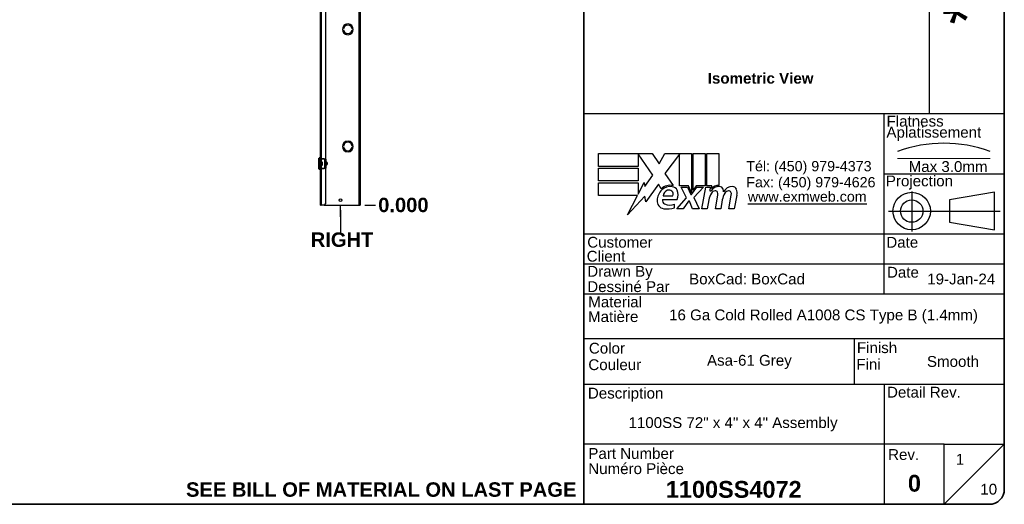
# Model space of a CAD drawing. Header units: inches. Extents: x 0 to 279, y -11 to 181.
# Tile 12 of 21: x 140 to 277, y 4 to 72. Entities that reach past the tile are written whole.
import ezdxf
from ezdxf.enums import TextEntityAlignment as Align

# ---------------------------------------------------------------- set-up
doc = ezdxf.new("R2010")
doc.units = ezdxf.units.IN
doc.header["$LTSCALE"] = 16.718028
doc.header["$MEASUREMENT"] = 0
doc.linetypes.add('CHAIN', pattern=[0.7087, 0.4724, -0.0591, 0.1181, -0.0591])
doc.linetypes.add('DASHED', pattern=[0.2067, 0.1654, -0.0413])
doc.layers.get('0').update_dxf_attribs({"lineweight": 25})
for name, color, linetype, lineweight in [('Centerline(ANSI)', 7, 'Continuous', 25), ('Dimensions(ANSI)', 7, 'Continuous', 25), ('Sketch Geometry(ANSI)', 7, 'Continuous', 25), ('Symbols(ANSI)', 7, 'Continuous', 25), ('Visible Edges(ANSI)', 7, 'Continuous', 25), ('Visible Tangent Edges(ANSI)', 7, 'Continuous', 25), ('Work Point(ANSI)', 7, 'Continuous', 25)]:
    doc.layers.add(name, color=color, linetype=linetype, lineweight=lineweight)
doc.styles.add('Current-ANSI', font='arial.ttf')
doc.styles.add('Dimension-ANSI', font='arialbd.ttf')
doc.styles.add('Text Style44', font='arialbd.ttf')
doc.styles.add('Text Style83', font='FRE3OF9X.TTF')
doc.dimstyles.new('INCH-ANSI', dxfattribs={"dimscale": 16.718028, "dimtxt": 0.12, "dimasz": 0.098425, "dimexe": 0.04, "dimexo": 0.04, "dimgap": 0.031496, "dimtad": 0, "dimtih": 1, "dimtoh": 1, "dimdec": 3, "dimrnd": 1e-08, "dimzin": 0, "dimdsep": 46, "dimtxsty": 'Dimension-ANSI', "dimcen": 0.09, "dimdle": 0.312, "dimclrd": 179, "dimclre": 179, "dimclrt": 7, "dimadec": 1, "dimazin": 0, "dimtfac": 1, "dimtdec": 3, "dimtofl": 0, "dimtmove": 0, "dimatfit": 3, "dimfxl": 1, "dimtolj": 1, "dimtzin": 4, "dimlwd": 25, "dimlwe": 25, "dimarcsym": 0})

# ---------------------------------------------------------------- blocks, each defined once
blk = doc.blocks.new('Title Blocks EXM - ANSI B')
for p, q in [((13.3719, 3.063), (13.3719, 3.17)), ((13.3719, 3.17), (13.8179, 3.17)), ((13.8239, 2.989), (13.7009, 3.1679)), ((13.7009, 3.1679), (13.7009, 3.063)), ((13.8179, 3.17), (13.8766, 3.0829)), ((13.8766, 3.0829), (13.9229, 3.17)), ((13.9229, 3.17), (14.1459, 3.17)), ((14.0459, 3.1658), (13.9239, 3.0025)), ((14.0459, 2.9005), (14.0459, 3.1658)), ((14.1459, 3.17), (14.1459, 2.8416)), ((14.1599, 3.17), (14.2589, 3.17)), ((14.1599, 2.866), (14.1599, 3.17)), ((14.2589, 3.17), (14.2589, 2.9005)), ((14.2729, 3.17), (14.3719, 3.17)), ((14.2729, 2.9005), (14.2729, 3.17)), ((14.3719, 3.17), (14.3719, 2.905)), ((13.7009, 3.063), (13.3719, 3.063)), ((13.3719, 3.049), (13.7009, 3.049)), ((13.3719, 2.942), (13.3719, 3.049)), ((13.7009, 3.049), (13.7009, 2.942)), ((13.7584, 2.8954), (13.8239, 2.989)), ((13.9239, 3.0025), (13.9929, 2.903)), ((13.7009, 2.942), (13.3719, 2.942)), ((13.3719, 2.82), (13.3719, 2.927)), ((13.3719, 2.927), (13.7009, 2.927)), ((13.7009, 2.831), (13.7519, 2.929)), ((13.7009, 2.927), (13.7009, 2.831)), ((13.7519, 2.929), (13.7584, 2.8954)), ((13.8699, 2.9145), (13.7651, 2.7677)), ((13.893, 2.876), (13.8699, 2.9145)), ((14.1209, 2.9005), (14.0459, 2.9005)), ((14.0589, 2.891), (14.1129, 2.891)), ((14.1049, 2.802), (14.0589, 2.891)), ((14.1129, 2.891), (14.1389, 2.8297)), ((14.1459, 2.8416), (14.1209, 2.9005)), ((14.1459, 2.8297), (14.1904, 2.891)), ((14.1849, 2.9005), (14.1599, 2.866)), ((14.2449, 2.891), (14.1639, 2.8026)), ((14.2589, 2.9005), (14.1849, 2.9005)), ((14.1904, 2.891), (14.2449, 2.891)), ((14.2319, 2.709), (14.264, 2.891)), ((14.264, 2.891), (14.3019, 2.891)), ((14.3139, 2.9005), (14.2729, 2.9005)), ((14.3019, 2.891), (14.2991, 2.859)), ((14.3121, 2.88), (14.3139, 2.9005)), ((13.6951, 2.82), (13.3719, 2.82)), ((13.6123, 2.661), (13.6951, 2.82)), ((13.7585, 2.815), (13.6123, 2.661)), ((13.7651, 2.7677), (13.7585, 2.815)), ((13.9049, 2.788), (14.0269, 2.788)), ((13.9099, 2.818), (13.9899, 2.818)), ((14.0229, 2.709), (14.1049, 2.802)), ((14.1389, 2.8297), (14.1459, 2.8297)), ((14.1639, 2.8026), (14.2089, 2.709)), ((14.2991, 2.859), (14.3087, 2.859)), ((14.3449, 2.709), (14.3651, 2.824)), ((14.4568, 2.709), (14.4771, 2.824)), ((14.523, 2.8232), (14.5008, 2.709)), ((14.0049, 2.718), (14.0049, 2.748)), ((14.0769, 2.709), (14.0229, 2.709)), ((14.1219, 2.774), (14.0769, 2.709)), ((14.1299, 2.774), (14.1219, 2.774)), ((14.1549, 2.709), (14.1299, 2.774)), ((14.2089, 2.709), (14.1549, 2.709)), ((14.2759, 2.709), (14.2319, 2.709)), ((14.2891, 2.784), (14.2759, 2.709)), ((14.3889, 2.709), (14.3449, 2.709)), ((14.4021, 2.784), (14.3889, 2.709)), ((14.5008, 2.709), (14.4568, 2.709))]:
    blk.add_line(p, q)
for centre, radius, start, end in [((13.9683, 2.7958), 0.11, 77.07905, 133.17854), ((13.9683, 2.7958), 0.0996, 80.40854, 134.16843), ((13.9805, 2.8435), 0.0507, 23.84447, 85.08017), ((14.3761, 2.8159), 0.08, 89.47765, 147.41137), ((14.3702, 2.825), 0.08, 88.79525, 136.5849), ((14.3766, 2.8621), 0.0338, 16.9928, 89.47765), ((14.3171, 2.8439), 0.096, 3.6169, 16.9928), ((14.4864, 2.814), 0.0819, 89.6788, 153.95078), ((14.4867, 2.8609), 0.035, 18.47479, 89.6788), ((14.4288, 2.8415), 0.096, 349, 18.47479), ((13.9913, 2.772), 0.1327, 134.16843, 176.56465), ((13.9355, 2.7789), 0.032, 163.52609, 244.67838), ((13.9654, 2.8111), 0.056, 109.37968, 172.99755), ((13.959, 2.8295), 0.0365, 51.16516, 109.37968), ((13.9619, 2.8332), 0.0318, 331.45471, 51.16516), ((13.9409, 2.826), 0.094, 336.15553, 23.84447), ((14.4417, 2.757), 0.155, 147.59924, 170), ((14.3463, 2.8176), 0.042, 96.03001, 147.59924), ((14.344, 2.8395), 0.02, 23.55712, 96.03001), ((14.3248, 2.8311), 0.041, 350, 23.55712), ((14.5551, 2.7593), 0.155, 148.55841, 170.82565), ((14.4583, 2.8176), 0.042, 96.10268, 147.60833), ((14.456, 2.8395), 0.02, 23.54875, 96.10268), ((14.4367, 2.8311), 0.041, 349.9922, 23.54875), ((13.9245, 2.776), 0.0658, 176.56465, 261.56052), ((13.9446, 2.9112), 0.2024, 261.56052, 287.33425), ((13.9656, 2.8424), 0.1023, 244.67838, 292.56091)]:
    blk.add_arc(centre, radius, start, end)
at = {"layer": 'Centerline(ANSI)', "linetype": 'DASHED', "lineweight": 18, "ltscale": 0.507983}
blk.add_line((15.8615, 3.1283), (16.6325, 3.1283), dxfattribs=at)
at = {"layer": 'Centerline(ANSI)', "linetype": 'CHAIN', "ltscale": 0.185148}
blk.add_line((15.979, 2.8548), (15.979, 2.5213), dxfattribs=at)
at = {"layer": 'Centerline(ANSI)', "linetype": 'CHAIN', "ltscale": 0.437897}
blk.add_line((15.7859, 2.691), (16.7169, 2.691), dxfattribs=at)
at = {"layer": 'Sketch Geometry(ANSI)'}
for p, q in [((13.25, 10.687), (16.625, 10.687)), ((13.5, 10.687), (13.5, 8.625)), ((15.375, 10.687), (15.375, 8.625)), ((16.125, 10.687), (16.125, 3.5)), ((13.25, 10.5), (16.75, 10.5)), ((16.75, 10.562), (16.75, 0.375)), ((13.25, 10.125), (16.75, 10.125)), ((13.25, 9.75), (16.75, 9.75)), ((16.75, 9.375), (13.25, 9.375)), ((13.25, 9), (16.75, 9)), ((16.75, 9), (16.75, 8.625)), ((13.25, 8.625), (16.75, 8.625)), ((16.75, 3.5), (13.25, 3.5)), ((15.75, 2), (15.75, 3.5)), ((15.75, 3), (16.75, 3)), ((16.6692, 2.847), (16.2942, 2.7845)), ((16.6692, 2.535), (16.6692, 2.847)), ((16.2942, 2.7845), (16.2942, 2.5975)), ((16.2942, 2.5975), (16.6692, 2.535)), ((16.75, 2.5), (13.25, 2.5)), ((16.75, 2.25), (13.25, 2.25)), ((16.75, 2), (13.25, 2)), ((13.25, 1.6292), (16.75, 1.6292)), ((15.4988, 1.6292), (15.4988, 1.25)), ((13.25, 1.25), (16.75, 1.25)), ((15.75, 1.25), (15.75, 0.75)), ((15.75, 0.75), (13.25, 0.75)), ((16.25, 0.75), (15.75, 0.75)), ((15.75, 0.75), (15.75, 0.25)), ((16.25, 0.25), (16.25, 0.75)), ((16.25, 0.75), (16.75, 0.75)), ((16.25, 0.25), (16.75, 0.75)), ((16.625, 0.25), (13.25, 0.25))]:
    blk.add_line(p, q, dxfattribs=at)
at = {"layer": 'Sketch Geometry(ANSI)', "linetype": 'Continuous', "lineweight": 35}
for p, q in [((13.25, 8.625), (13.25, 10.687)), ((13.25, 8.625), (13.25, 3.5)), ((13.25, 0.25), (13.25, 3.5))]:
    blk.add_line(p, q, dxfattribs=at)
at = {"layer": 'Sketch Geometry(ANSI)'}
for radius in [0.156, 0.0935]:
    blk.add_circle((15.979, 2.691), radius, dxfattribs=at)
for centre, radius, start, end in [((16.625, 10.562), 0.125, 0, 90), ((16.247, 2.1118), 1.1434, 70.29735, 109.70265), ((16.625, 0.375), 0.125, 270, 0)]:
    blk.add_arc(centre, radius, start, end, dxfattribs=at)
at = {"layer": 'Symbols(ANSI)', "color": 7, "char_height": 0.09, "style": 'Current-ANSI'}
for s, insert, width, attachment_point in [('Revisions', (14.4395, 10.5958), 1.873306, 5), ('By/Par', (16.4354, 10.5938), 0.622018, 5), ('No.', (13.3727, 10.5947), 0.250391, 5), ('Date', (15.7494, 10.5928), 0.751347, 5), ('Date', (15.7734, 2.1356), 0.265541, 7), ('BoxCad: BoxCad', (14.1257, 2.1251), 1.623619, 4), ('Rev.', (15.7827, 0.6181), 0.258544, 7)]:
    blk.add_mtext(s, dxfattribs=dict(at, insert=insert, width=width, attachment_point=attachment_point))
for s, insert, attachment_point in [('\\fArial|b1|i0;{\\H0.0900;Isometric View}', (14.2811, 3.8417), 1), ('Flatness', (15.7699, 3.3932), 7), ('Aplatissement', (15.7685, 3.2751), 7), ('Max 3.0mm', (15.9539, 3.0153), 7), ('Projection', (15.7637, 2.8698), 7), ('Customer', (13.2778, 2.3855), 7), ('Date', (15.7677, 2.385), 7), ('Client', (13.273, 2.269), 7), ('Drawn By', (13.2779, 2.1175), 7), ('Dessiné Par', (13.2779, 2.0156), 7), ('Material', (13.2861, 1.8886), 7), ('Matière', (13.2843, 1.7661), 7), ('Color', (13.2914, 1.5033), 7), ('Finish', (15.5226, 1.5076), 7), ('Couleur', (13.2867, 1.3658), 7), ('Fini', (15.5179, 1.37), 7), ('Detail Rev.', (15.7736, 1.137), 7), ('Description', (13.2829, 1.1031), 7), ('Part Number', (13.2867, 0.6271), 7), ('Numéro Pièce', (13.2862, 0.5004), 7)]:
    blk.add_mtext(s, dxfattribs=dict(at, insert=insert, attachment_point=attachment_point))
at = {"layer": 'Symbols(ANSI)', "color": 7, "insert": (14.6019, 3.1074), "char_height": 0.085, "attachment_point": 1, "line_spacing_factor": 0.944221, "style": 'Current-ANSI'}
blk.add_mtext('\\fArial|b0|i0;{\\H0.0850;Tél: (450) 979-4373\\PFax: (450) 979-4626}', dxfattribs=at)
at = {"layer": 'Symbols(ANSI)', "color": 5, "true_color": 0x0000ff, "insert": (14.6145, 2.8542), "char_height": 0.085, "attachment_point": 1, "style": 'Dimension-ANSI'}
blk.add_mtext('\\fArial|b0|i0;{\\H0.0850;\\Lwww.exmweb.com}', dxfattribs=at)
at = {"layer": 'Symbols(ANSI)', "color": 7, "style": 'Current-ANSI'}
for tag, p in [('REV1', (13.3753, 10.3127)), ('REV1DATE', (15.7496, 10.31)), ('REV1BY', (16.4371, 10.3133)), ('REV2', (13.3734, 9.9377)), ('REV2DATE', (15.7475, 9.9406)), ('REV2BY', (16.4372, 9.9385)), ('REV3', (13.3741, 9.563)), ('REV3DATE', (15.7516, 9.563)), ('REV3BY', (16.4372, 9.5635)), ('REV4', (13.3766, 9.1879)), ('REV4DATE', (15.7516, 9.1879)), ('REV4BY', (16.4411, 9.1885)), ('REV5', (13.3734, 8.8129)), ('REV5DATE', (15.7516, 8.8129)), ('REV5BY', (16.4379, 8.8113)), ('MFG_APPROVED_DATE', (16.3934, 2.3745)), ('DETAIL_REV', (16.2494, 0.9257))]:
    blk.add_attdef(tag, text='', height=0.09, dxfattribs=at).set_placement(p, align=Align.MIDDLE_CENTER)
for tag, p in [('REV1DESC', (13.5255, 10.3098)), ('REV2DESC', (13.5253, 9.9374)), ('REV3DESC', (13.528, 9.5635)), ('REV4DESC', (13.533, 9.1903)), ('REV5DESC', (13.5322, 8.8113)), ('COMPANY', (14.1202, 2.375))]:
    blk.add_attdef(tag, text='', height=0.09, dxfattribs=at).set_placement(p, align=Align.MIDDLE_LEFT)
at = {"layer": 'Symbols(ANSI)', "color": 7, "style": 'Text Style83'}
blk.add_attdef('BARCODE_001', (16.6422, 4.2438), '', height=0.4, rotation=90, dxfattribs=at)
at = {"layer": 'Symbols(ANSI)', "color": 7}
for tag, p, height, style in [('IDW_DATE_001', (16.1084, 2.0805), 0.09, 'Current-ANSI'), ('MATERIEL_001', (13.9591, 1.7815), 0.09, 'Current-ANSI'), ('COLOR_001', (14.2747, 1.4037), 0.09, 'Current-ANSI'), ('FINISH_001', (16.106, 1.3941), 0.09, 'Current-ANSI'), ('IDW_DESC_001', (13.6212, 0.8851), 0.09, 'Current-ANSI'), ('Sheet_Number_001', (16.3461, 0.5799), 0.09, 'Current-ANSI'), ('IDW_REV_001', (15.9474, 0.3552), 0.14, 'Text Style44'), ('IDW_NAME_001', (13.9319, 0.3043), 0.14, 'Text Style44'), ('Number_of_sheets_001', (16.5505, 0.3309), 0.09, 'Current-ANSI')]:
    blk.add_attdef(tag, p, '', height=height, dxfattribs=dict(at, style=style))
blk = doc.blocks.new('*D15')
at = {"layer": 'Defpoints', "color": 0, "linetype": 'Continuous', "transparency": 16777216}
for p in [(187.22, 45.9), (187.22, 45.9), (189.35, 45.9)]:
    blk.add_point(p, dxfattribs=at)
at = {"layer": 'Dimensions(ANSI)', "color": 179, "linetype": 'Continuous', "lineweight": 25, "true_color": 0x262658, "transparency": 16777216}
blk.add_line((187.89, 45.9), (189.35, 45.9), dxfattribs=at)
at = {"layer": 'Dimensions(ANSI)', "color": 7, "linetype": 'Continuous', "lineweight": 25, "transparency": 16777216, "insert": (193.25, 45.9), "char_height": 2.006, "attachment_point": 5, "style": 'Dimension-ANSI'}
blk.add_mtext('\\A1;0.000', dxfattribs=at)
blk = doc.blocks.new('*D16')
at = {"layer": 'Defpoints', "color": 0, "linetype": 'Continuous', "transparency": 16777216}
for p in [(187.22, 143.7), (189.35, 143.7), (187.22, 45.9)]:
    blk.add_point(p, dxfattribs=at)
at = {"layer": 'Dimensions(ANSI)', "color": 179, "linetype": 'Continuous', "lineweight": 25, "true_color": 0x262658, "transparency": 16777216}
blk.add_line((187.89, 143.7), (189.35, 143.7), dxfattribs=at)
at = {"layer": 'Dimensions(ANSI)', "color": 7, "linetype": 'Continuous', "lineweight": 25, "transparency": 16777216, "insert": (194.03, 143.7), "char_height": 2.006, "attachment_point": 5, "style": 'Dimension-ANSI'}
blk.add_mtext('\\A1;72.000', dxfattribs=at)
blk = doc.blocks.new('Datum Identifier6')
at = {"layer": 'Symbols(ANSI)', "color": 7, "linetype": 'Continuous', "lineweight": 25}
for p, q in [((11.036, 2.6473), (11.036, 2.7457)), ((11.036, 2.6473), (11.036, 2.7042)), ((11.036, 2.7042), (11.036, 2.5201))]:
    blk.add_line(p, q, dxfattribs=at)
at = {"layer": 'Symbols(ANSI)', "color": 7, "insert": (10.7881, 2.3961), "char_height": 0.12, "attachment_point": 7, "style": 'Dimension-ANSI'}
blk.add_mtext('RIGHT', dxfattribs=at)
blk = doc.blocks.new('Borders 1_EXM - B (Inch)')
at = {"layer": 'Sketch Geometry(ANSI)', "linetype": 'Continuous', "lineweight": 35}
for p, q in [((16.5625, 0.3795), (16.5625, 10.5665)), ((0.5625, 0.2545), (16.4375, 0.2545))]:
    blk.add_line(p, q, dxfattribs=at)
blk.add_arc((16.4375, 0.3795), 0.125, 270, 0, dxfattribs=at)
at = {"layer": 'Symbols(ANSI)', "color": 7, "style": 'Current-ANSI'}
blk.add_attdef('FILENAME_AND_PATH_001', (6.2084, 10.718), '', height=0.09, dxfattribs=at)

msp = doc.modelspace()

# ---------------------------------------------------------------- linework, layer by layer
at = {"layer": 'Visible Edges(ANSI)'}
for p, q in [((181.7096, 45.903), (181.7096, 143.7035)), ((187.2176, 143.7035), (187.2176, 45.903)), ((182.3887, 94.1348), (182.3887, 52.3444)), ((184.9281, 70.4075), (184.9279, 70.4075)), ((184.9279, 70.2988), (184.9281, 70.2988)), ((185.4518, 71.1142), (185.4518, 71.114)), ((185.5876, 71.114), (185.5876, 71.1142)), ((186.1115, 70.4075), (186.1114, 70.4075)), ((186.1114, 70.2988), (186.1115, 70.2988)), ((185.4518, 69.5922), (185.4518, 69.5921)), ((185.5876, 69.5921), (185.5876, 69.5922)), ((184.9281, 54.1074), (184.9279, 54.1074)), ((184.9279, 53.9987), (184.9281, 53.9987)), ((185.4518, 54.8141), (185.4518, 54.814)), ((185.5876, 54.814), (185.5876, 54.8141)), ((186.1115, 54.1074), (186.1114, 54.1074)), ((186.1114, 53.9987), (186.1115, 53.9987)), ((181.4636, 50.9797), (181.4636, 52.3723)), ((181.6828, 52.4781), (181.5598, 52.4781)), ((181.9344, 52.3444), (182.3218, 52.3444)), ((181.9676, 52.3972), (182.2257, 52.3972)), ((181.9676, 52.3444), (181.9676, 52.3972)), ((182.2257, 52.3972), (182.2257, 52.3444)), ((182.3218, 52.3444), (182.4392, 52.3444)), ((182.4394, 51.0077), (182.4394, 52.3442)), ((182.4394, 52.3076), (182.477, 52.3076)), ((182.477, 52.3076), (182.477, 51.8778)), ((185.4518, 53.2922), (185.4518, 53.292)), ((185.5876, 53.292), (185.5876, 53.2922)), ((181.6828, 50.8738), (181.5598, 50.8738)), ((181.9346, 51.93), (181.9344, 51.93)), ((181.9344, 51.4219), (181.9346, 51.4219)), ((182.3218, 51.0075), (181.9344, 51.0075)), ((181.9345, 51.8778), (181.9346, 51.8778)), ((181.9346, 51.4741), (181.9345, 51.4741)), ((181.9346, 51.93), (181.9346, 51.8778)), ((181.9346, 51.4741), (181.9346, 51.4219)), ((181.9676, 50.9547), (181.9676, 51.0075)), ((182.2257, 50.9547), (181.9676, 50.9547)), ((182.2257, 51.0075), (182.2257, 50.9547)), ((182.4392, 51.0075), (182.3218, 51.0075)), ((182.3887, 51.0075), (182.3887, 46.0728)), ((182.4394, 51.93), (182.477, 51.93)), ((182.5332, 51.8778), (182.4394, 51.8778)), ((182.4394, 51.7963), (182.4425, 51.7963)), ((182.4425, 51.5556), (182.4394, 51.5556)), ((182.4394, 51.4741), (182.5332, 51.4741)), ((182.477, 51.4219), (182.4394, 51.4219)), ((182.477, 51.0443), (182.4394, 51.0443)), ((182.477, 51.4741), (182.477, 51.0443)), ((182.6399, 51.7709), (182.6399, 51.581)), ((181.7096, 45.903), (181.8264, 45.903)), ((182.2189, 45.903), (181.8264, 45.903)), ((182.2189, 45.903), (187.1008, 45.903)), ((187.1008, 45.903), (187.2176, 45.903))]:
    msp.add_line(p, q, dxfattribs=at)
at = {"layer": 'Visible Edges(ANSI)', "flags": 128}
for points in [[(182.4392, 52.3444), (182.4393, 52.3444), (182.4393, 52.3444), (182.4393, 52.3444), (182.4393, 52.3444), (182.4393, 52.3444), (182.4393, 52.3444), (182.4393, 52.3444), (182.4393, 52.3444), (182.4393, 52.3444), (182.4393, 52.3444), (182.4393, 52.3444), (182.4393, 52.3444), (182.4394, 52.3444), (182.4394, 52.3444), (182.4394, 52.3443), (182.4394, 52.3443), (182.4394, 52.3443), (182.4394, 52.3443), (182.4394, 52.3443), (182.4394, 52.3443), (182.4394, 52.3443), (182.4394, 52.3442), (182.4394, 52.3442), (182.4394, 52.3442)], [(182.4394, 51.0077), (182.4394, 51.0077), (182.4394, 51.0077), (182.4394, 51.0077), (182.4394, 51.0077), (182.4394, 51.0076), (182.4394, 51.0076), (182.4394, 51.0076), (182.4394, 51.0076), (182.4394, 51.0076), (182.4394, 51.0076), (182.4394, 51.0076), (182.4393, 51.0075), (182.4393, 51.0075), (182.4393, 51.0075), (182.4393, 51.0075), (182.4393, 51.0075), (182.4393, 51.0075), (182.4393, 51.0075), (182.4393, 51.0075), (182.4393, 51.0075), (182.4393, 51.0075), (182.4393, 51.0075), (182.4393, 51.0075), (182.4392, 51.0075)]]:
    msp.add_lwpolyline(points, dxfattribs=at)
at = {"layer": 'Visible Edges(ANSI)'}
msp.add_circle((184.501, 46.5822), 0.1908, dxfattribs=at)
for centre, radius, start, end in [((185.5197, 70.3531), 0.7641, 95.099689, 264.900311), ((185.5197, 70.3531), 0.7639, 95.100598, 264.899402), ((185.5197, 70.3531), 0.5943, 5.245797, 174.754203), ((185.5197, 70.3531), 0.5943, 185.245797, 354.754203), ((185.5197, 70.3531), 0.5941, 5.247, 174.753), ((185.5197, 70.3531), 0.5941, 185.247, 354.753), ((185.5197, 70.3531), 0.7641, 275.099689, 84.900311), ((185.5197, 70.3531), 0.7639, 275.100598, 84.899402), ((185.5197, 54.0531), 0.7641, 95.099689, 264.900311), ((185.5197, 54.0531), 0.7639, 95.100598, 264.899402), ((185.5197, 54.0531), 0.5943, 5.245797, 174.754203), ((185.5197, 54.0531), 0.5943, 185.245797, 354.754203), ((185.5197, 54.0531), 0.5941, 5.247, 174.753), ((185.5197, 54.0531), 0.5941, 185.247, 354.753), ((185.5197, 54.0531), 0.7641, 275.099689, 84.900311), ((185.5197, 54.0531), 0.7639, 275.100598, 84.899402), ((181.517, 52.3723), 0.0535, 115.830497, 180), ((181.4821, 52.4445), 0.0267, 295.830497, 345.706462), ((181.5598, 52.4247), 0.0535, 90, 165.706462), ((181.6828, 52.4514), 0.0267, 0, 90), ((181.517, 50.9797), 0.0535, 180, 244.169503), ((181.4821, 50.9075), 0.0267, 14.293538, 64.169503), ((181.5598, 50.9273), 0.0535, 194.293538, 270), ((181.6828, 50.9005), 0.0267, 270, 0), ((182.2189, 46.0728), 0.1698, 270, 0)]:
    msp.add_arc(centre, radius, start, end, dxfattribs=at)
for centre, major_axis, start_param, end_param in [((182.5332, 51.7709), (0, 0.107), 4.71238898, 6.28318531), ((182.5332, 51.581), (0, -0.107), 0, 1.57079633)]:
    msp.add_ellipse(centre, major_axis=major_axis, ratio=0.99756405, start_param=start_param, end_param=end_param, dxfattribs=at)
at = {"layer": 'Visible Tangent Edges(ANSI)'}
for p, q in [((181.8264, 143.7035), (181.8264, 45.903)), ((187.1008, 45.903), (187.1008, 143.7035)), ((181.4937, 50.9315), (181.4937, 52.4204)), ((181.508, 52.4379), (181.508, 50.9141)), ((181.5598, 52.4781), (181.5598, 50.8738)), ((181.6828, 50.8738), (181.6828, 52.4781)), ((182.3218, 51.0075), (182.3218, 52.3444)), ((181.9346, 51.8778), (181.9346, 51.4741)), ((182.4425, 51.7963), (182.4425, 51.5556))]:
    msp.add_line(p, q, dxfattribs=at)
at = {"layer": 'Work Point(ANSI)', "linetype": 'CHAIN', "ltscale": 0.000455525}
for p, q in [((187.226, 45.903), (187.2093, 45.903)), ((187.2176, 45.9114), (187.2176, 45.8947))]:
    msp.add_line(p, q, dxfattribs=at)

# ---------------------------------------------------------------- block references
at = {"xscale": 16.71802785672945, "yscale": 16.71802785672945, "zscale": 16.71802785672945}
msp.add_blockref('Borders 1_EXM - B (Inch)', (0, 0), dxfattribs=at)
msp.add_blockref('Title Blocks EXM - ANSI B', (-3.1346, 0.0759), dxfattribs=at).add_auto_attribs({'COLOR_001': 'Asa-61 Grey', 'IDW_DATE_001': '19-Jan-24', 'IDW_REV_001': '0', 'Sheet_Number_001': '1', 'Number_of_sheets_001': '10', 'IDW_DESC_001': '1100SS 72" x 4" x 4" Assembly', 'IDW_NAME_001': '1100SS4072', 'BARCODE_001': '*$H1100SS4072$J*', 'FINISH_001': 'Smooth', 'MATERIEL_001': '16 Ga Cold Rolled A1008 CS Type B (1.4mm)'})
at = {"layer": 'Symbols(ANSI)', "xscale": 16.71802785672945, "yscale": 16.71802785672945, "zscale": 16.71802785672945}
msp.add_blockref('Datum Identifier6', (0, 0), dxfattribs=at)

# ---------------------------------------------------------------- texts
at = {"layer": 'Symbols(ANSI)', "color": 7, "insert": (190.1656, 6.2962), "char_height": 2.006163, "width": 54.352962, "attachment_point": 5, "style": 'Dimension-ANSI'}
msp.add_mtext('\\fArial|b1|i0;SEE BILL OF MATERIAL ON LAST PAGE', dxfattribs=at)

# ---------------------------------------------------------------- dimensions: what is measured, and where the dimension line sits
at = {"layer": 'Dimensions(ANSI)', "color": 179, "linetype": 'Continuous', "lineweight": 25, "true_color": 0x262658}
for feature_location, offset, origin, picture, middle in [((187.2176, 143.7035), (2.1294, 0), (187.2176, 45.903), '*D16', (194.031, 143.7035)), ((187.217632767, 45.9030174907), (2.1293939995, 0), (187.217632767, 45.9030174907), '*D15', (193.2523083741, 45.9030174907))]:
    dim = msp.add_ordinate_dim(feature_location=feature_location, offset=offset, dtype=0, origin=origin, dimstyle='INCH-ANSI', override={"dimgap": 0.031496, "dimtad": 0, "dimdec": 3, "dimlfac": 0.736193, "dimtol": 0, "dimlim": 0, "dimtp": 0, "dimtm": 0, "dimtdec": 3}, dxfattribs=at)
    dim.commit()
    dim.dimension.update_dxf_attribs({"geometry": picture, "text_midpoint": middle})

doc.saveas('drawing.dxf')
